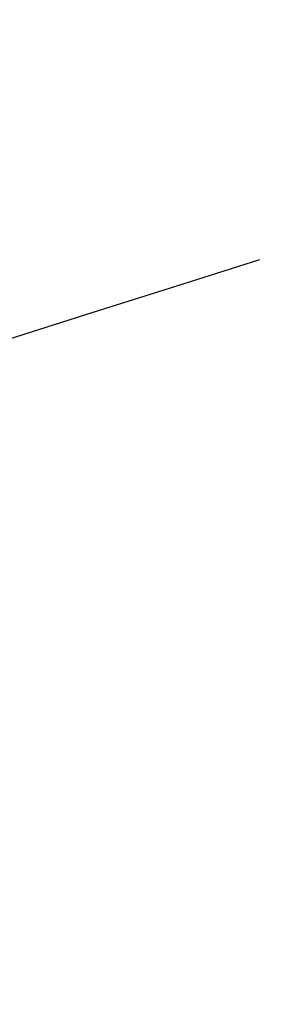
# Model space of a CAD drawing. Header units: millimetres. Extents: x 2083 to 2554, y -1671 to -6.
# Tile 237 of 256: x 2312.1265 to 2312.1382, y -37.8821 to -37.8366. Entities that reach past the tile are written whole.
import ezdxf

# ---------------------------------------------------------------- set-up
doc = ezdxf.new("R2010")
doc.units = ezdxf.units.MM
doc.header["$MEASUREMENT"] = 0
doc.layers.add('Base', color=7, linetype='Continuous', true_color=0x000000)
doc.layers.add('Default', color=7, linetype='Continuous', true_color=0x000000)

# ---------------------------------------------------------------- blocks, each defined once
blk = doc.blocks.new('PRT0008')
at = {"layer": 'Default', "extrusion": (0, 1, 0)}
blk.add_arc((0, 0), 3.446152, 180, 0, dxfattribs=at)
at = {"layer": 'Default'}
blk.add_open_spline([(2.999994, -0.445892, 0), (2.999946, -0.435475, -0.392711), (2.921855, -0.425058, -0.785213), (2.621423, -0.404225, -1.510899), (2.398992, -0.393808, -1.843647), (1.843724, -0.372975, -2.399069), (1.510911, -0.362558, -2.621468), (0.785226, -0.341725, -2.921849), (0.392716, -0.331308, -3), (-0.392715, -0.310475, -2.99996), (-0.785218, -0.300058, -2.921841), (-1.510911, -0.279225, -2.621443), (-1.843689, -0.268808, -2.399022), (-2.399046, -0.247975, -1.843694), (-2.621462, -0.237558, -1.510907), (-2.921854, -0.216725, -0.785217), (-2.999983, -0.206308, -0.392715), (-2.999994, -0.195891, 0)], degree=3, knots=[0, 0, 0, 0, 0.125, 0.125, 0.25, 0.25, 0.375, 0.375, 0.5, 0.5, 0.625, 0.625, 0.75, 0.75, 0.875, 0.875, 1, 1, 1, 1], dxfattribs=at)
blk = doc.blocks.new('PRT0007')
at = {"layer": 'Default'}
blk.add_open_spline([(-0.401749, -2.973058, -4.766519), (-0.379431, -2.807899, -4.86274), (-0.357113, -2.642741, -4.958961), (-0.334795, -2.477582, -5.055182)], degree=3, dxfattribs=at)

msp = doc.modelspace()

# ---------------------------------------------------------------- block references
at = {"layer": 'Base', "extrusion": (0, -0.707107, 0.707107), "rotation": 270}
msp.add_blockref('PRT0007', (2314.615142, 1155.302584, 1214.217243), dxfattribs=at)
at = {"layer": 'Base', "extrusion": (1, 0, 0), "rotation": 225.0000000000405}
msp.add_blockref('PRT0008', (-35.436415, 1669.280998, 2314.615142), dxfattribs=at)

doc.saveas('drawing.dxf')
